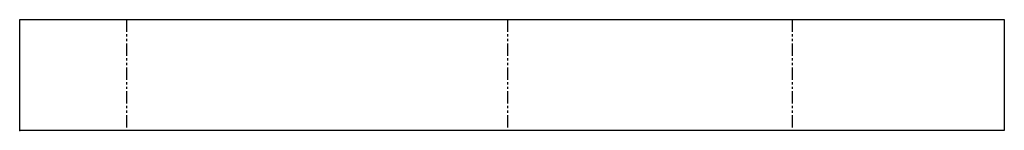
# Model space of a CAD drawing. Header units: millimetres. Extents: x 0 to 649, y 0 to 73.
import ezdxf

# ---------------------------------------------------------------- set-up
doc = ezdxf.new("R2010")
doc.units = ezdxf.units.MM
doc.header["$PDSIZE"] = -1
doc.linetypes.add('SLD-İki-Kısa-Kesik-Çizgili-Uzun-Kesik-Çizgi', pattern=[15.748, 8.128, -1.524, 1.524, -1.524, 1.524, -1.524])
doc.linetypes.add('SLD-Sürekli', pattern=[0])

msp = doc.modelspace()

# ---------------------------------------------------------------- linework, layer by layer
at = {"color": 7, "linetype": 'SLD-Sürekli', "lineweight": 25}
for p, q in [((0.4, 73.4), (57.97, 73.4)), ((0.4, 0.4), (0.4, 73.4)), ((57.97, 73.4), (83.61, 73.4)), ((83.61, 73.4), (311.72, 73.4)), ((311.72, 73.4), (331.66, 73.4)), ((331.66, 73.4), (491.88, 73.4)), ((491.88, 73.4), (526.06, 73.4)), ((526.06, 73.4), (648.73, 73.4)), ((648.73, 73.4), (648.73, 67.4)), ((648.73, 67.4), (648.73, 6.4)), ((57.97, 0.4), (0.4, 0.4)), ((83.61, 0.4), (57.97, 0.4)), ((311.72, 0.4), (83.61, 0.4)), ((331.66, 0.4), (311.72, 0.4)), ((491.88, 0.4), (331.66, 0.4)), ((526.06, 0.4), (491.88, 0.4)), ((648.73, 0.4), (526.06, 0.4)), ((648.73, 6.4), (648.73, 0.4))]:
    msp.add_line(p, q, dxfattribs=at)
at = {"color": 7, "linetype": 'SLD-İki-Kısa-Kesik-Çizgili-Uzun-Kesik-Çizgi'}
for p, q in [((70.79, 73.4), (70.79, 0.4)), ((321.69, 73.4), (321.69, 0.4)), ((508.97, 73.4), (508.97, 0.4))]:
    msp.add_line(p, q, dxfattribs=at)
at = {"color": 7, "linetype": 'SLD-Sürekli'}
msp.add_point((0.4, 0.4), dxfattribs=at)

doc.saveas('drawing.dxf')
